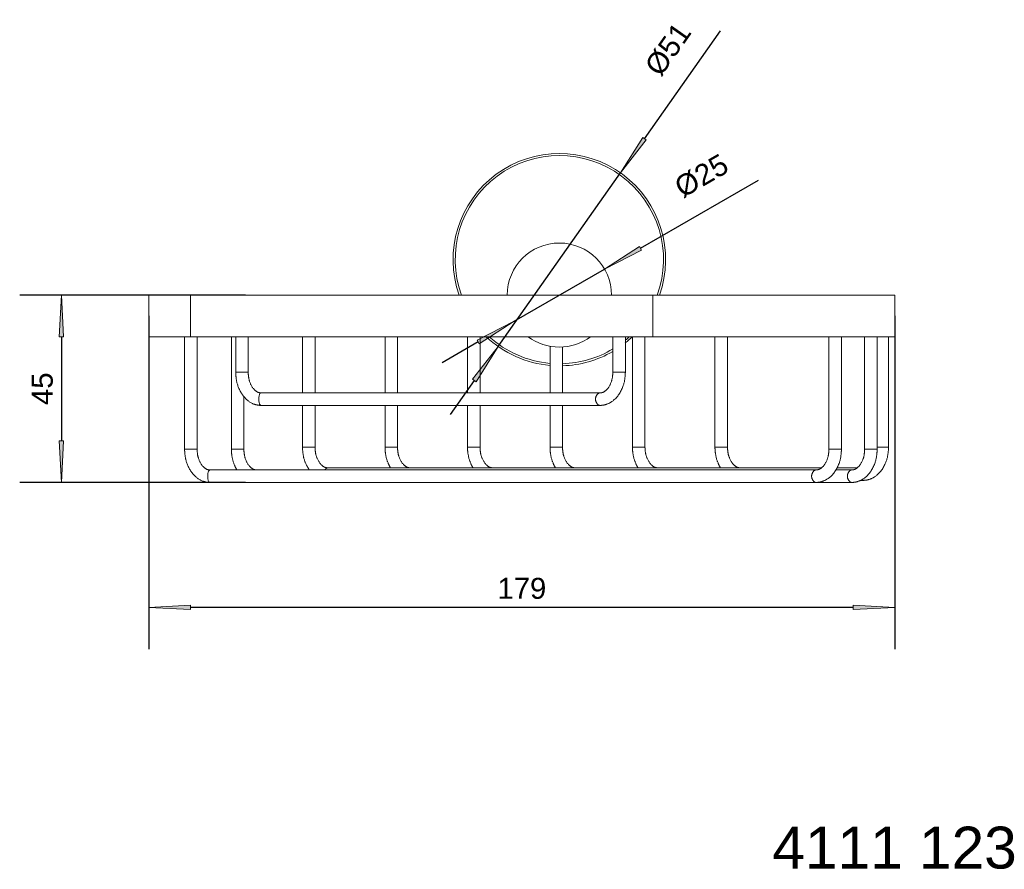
# Model space of a CAD drawing. Header units: millimetres. Extents: x 1227 to 1463, y -1042 to -838.
import ezdxf

# ---------------------------------------------------------------- set-up
doc = ezdxf.new("R2010")
doc.units = ezdxf.units.MM
doc.header["$LTSCALE"] = 254
doc.header["$PDMODE"] = 1
doc.header["$PDSIZE"] = -2
doc.layers.get('0').update_dxf_attribs({"lineweight": 5})
for name, color, linetype, lineweight in [('1', 7, 'Continuous', 5), ('Bemaßung', 7, 'Continuous', 5), ('Keine', 7, 'Continuous', 5)]:
    doc.layers.add(name, color=color, linetype=linetype, lineweight=lineweight)
doc.styles.add('Arial', font='Arial')
doc.dimstyles.new('ST', dxfattribs={"dimtxt": 5.034433, "dimasz": 9.99939, "dimexe": 10, "dimexo": 0, "dimgap": 5, "dimtad": 1, "dimdec": 0, "dimdsep": 46, "dimtxsty": 'Arial', "dimblk": 'VW_FILLEDARROW', "dimblk1": 'VW_FILLEDARROW', "dimblk2": 'VW_FILLEDARROW', "dimcen": 0, "dimadec": 3, "dimazin": 0, "dimtfac": 1, "dimtdec": 0, "dimtix": 1, "dimtmove": 0, "dimatfit": 0, "dimldrblk": 'VW_FILLEDARROW-1', "dimfxl": 1, "dimfrac": 2, "dimtolj": 1, "dimarcsym": 0})

# ---------------------------------------------------------------- blocks, each defined once
blk = doc.blocks.new('VW_FILLEDARROW')
at = {"linetype": 'Continuous', "lineweight": 0}
blk.add_hatch(color=0, dxfattribs=at).paths.add_polyline_path([(-1, 0.052), (0, 0), (-1, -0.052)])
at = {"color": 0, "lineweight": 5, "flags": 128}
blk.add_lwpolyline([(-1, 0.052), (0, 0), (-1, -0.052)], close=True, dxfattribs=at)
blk = doc.blocks.new('*D1')
at = {"layer": 'Bemaßung', "color": 0, "lineweight": -2}
for p, q in [((1258.02, -908.97), (1258.02, -989)), ((1437.02, -908.97), (1437.02, -989)), ((1427.02, -979), (1268.02, -979))]:
    blk.add_line(p, q, dxfattribs=at)
at = {"layer": 'Defpoints', "color": 0}
for p in [(1258.02, -908.97), (1437.02, -908.97), (1258.02, -979)]:
    blk.add_point(p, dxfattribs=at)
at = {"layer": 'Bemaßung', "color": 0, "lineweight": -2, "xscale": 9.999389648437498, "yscale": 9.999389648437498, "zscale": 9.999389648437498, "rotation": 180}
blk.add_blockref('VW_FILLEDARROW', (1258.02, -979), dxfattribs=at)
at = {"layer": 'Bemaßung', "color": 0, "lineweight": -2, "xscale": 9.999389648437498, "yscale": 9.999389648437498, "zscale": 9.999389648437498}
blk.add_blockref('VW_FILLEDARROW', (1437.02, -979), dxfattribs=at)
at = {"layer": 'Bemaßung', "color": 0, "insert": (1347.52, -974.43), "char_height": 5.034, "attachment_point": 5, "style": 'Arial'}
blk.add_mtext('\\A1;179', dxfattribs=at)
blk = doc.blocks.new('VW_FILLEDARROW-1')
at = {"linetype": 'Continuous', "lineweight": 0}
blk.add_hatch(color=0, dxfattribs=at).paths.add_polyline_path([(-1, 0.052), (0, 0), (-1, -0.052)])
at = {"color": 0, "lineweight": 5, "flags": 128}
blk.add_lwpolyline([(-1, 0.052), (0, 0), (-1, -0.052)], close=True, dxfattribs=at)
blk = doc.blocks.new('*D2')
at = {"layer": 'Bemaßung', "color": 0, "lineweight": -2}
for p, q in [((1281.16, -903.97), (1227, -903.97)), ((1237, -913.97), (1237, -938.97)), ((1281.16, -948.97), (1227, -948.97))]:
    blk.add_line(p, q, dxfattribs=at)
at = {"layer": 'Defpoints', "color": 0}
for p in [(1281.16, -903.97), (1237, -948.97), (1281.16, -948.97)]:
    blk.add_point(p, dxfattribs=at)
at = {"layer": 'Bemaßung', "color": 0, "lineweight": -2, "xscale": 9.999389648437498, "yscale": 9.999389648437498, "zscale": 9.999389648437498}
for p, rotation in [((1237, -903.97), 90), ((1237, -948.97), 270)]:
    blk.add_blockref('VW_FILLEDARROW', p, dxfattribs=dict(at, rotation=rotation))
at = {"layer": 'Bemaßung', "color": 0, "insert": (1232.44, -926.47), "char_height": 5.034, "attachment_point": 5, "rotation": 90, "style": 'Arial'}
blk.add_mtext('\\A1;45', dxfattribs=at)
blk = doc.blocks.new('*D3')
at = {"layer": 'Bemaßung', "color": 0, "lineweight": -2}
for p, q in [((1376.01, -892.72), (1404.34, -876.36)), ((1345.7, -910.22), (1367.35, -897.72)), ((1337.04, -915.22), (1328.38, -920.22))]:
    blk.add_line(p, q, dxfattribs=at)
at = {"layer": 'Defpoints', "color": 0}
for p in [(1367.35, -897.72), (1345.7, -910.22)]:
    blk.add_point(p, dxfattribs=at)
at = {"layer": 'Bemaßung', "color": 0, "lineweight": -2, "xscale": 9.999389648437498, "yscale": 9.999389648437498, "zscale": 9.999389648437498}
for p, rotation in [((1367.35, -897.72), 209.9999999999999), ((1345.7, -910.22), 29.99999999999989)]:
    blk.add_blockref('VW_FILLEDARROW-1', p, dxfattribs=dict(at, rotation=rotation))
at = {"layer": 'Bemaßung', "color": 0, "insert": (1390.65, -875.36), "char_height": 5.034, "attachment_point": 5, "rotation": 30, "style": 'Arial'}
blk.add_mtext('\\A1;%%c25', dxfattribs=at)
blk = doc.blocks.new('*D4')
at = {"layer": 'Bemaßung', "color": 0, "lineweight": -2}
for p, q in [((1376.95, -866.43), (1395.19, -840.5)), ((1341.85, -916.32), (1371.19, -874.61)), ((1336.1, -924.5), (1330.34, -932.68))]:
    blk.add_line(p, q, dxfattribs=at)
at = {"layer": 'Defpoints', "color": 0}
for p in [(1371.19, -874.61), (1341.85, -916.32)]:
    blk.add_point(p, dxfattribs=at)
at = {"layer": 'Bemaßung', "color": 0, "lineweight": -2, "xscale": 9.999389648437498, "yscale": 9.999389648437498, "zscale": 9.999389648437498}
for p, rotation in [((1371.19, -874.61), 234.87403490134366), ((1341.85, -916.32), 54.874034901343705)]:
    blk.add_blockref('VW_FILLEDARROW-1', p, dxfattribs=dict(at, rotation=rotation))
at = {"layer": 'Bemaßung', "color": 0, "insert": (1382.64, -844.94), "char_height": 5.034, "attachment_point": 5, "rotation": 54.874, "style": 'Arial'}
blk.add_mtext('\\A1;%%c51', dxfattribs=at)

msp = doc.modelspace()

# ---------------------------------------------------------------- linework, layer by layer
at = {"layer": '1', "color": 7}
for p, q in [((1258.02, -903.97), (1258.02, -913.97)), ((1258.02, -903.97), (1267.98, -903.97)), ((1378.98, -903.97), (1267.98, -903.97)), ((1267.98, -903.97), (1267.98, -913.97)), ((1378.98, -903.97), (1378.98, -913.97)), ((1437.02, -903.97), (1378.98, -903.97)), ((1437.02, -903.97), (1437.02, -913.97)), ((1258.02, -913.97), (1267.98, -913.97)), ((1266.58, -913.97), (1266.58, -940.97)), ((1378.98, -913.97), (1267.98, -913.97)), ((1269.58, -940.97), (1269.58, -913.97)), ((1277.81, -913.97), (1277.81, -940.97)), ((1278.85, -913.97), (1278.85, -922.47)), ((1281.85, -922.47), (1281.85, -913.97)), ((1294.88, -913.97), (1294.88, -927.47)), ((1297.88, -927.47), (1297.88, -913.97)), ((1314.68, -913.97), (1314.68, -927.47)), ((1317.68, -927.47), (1317.68, -913.97)), ((1334.48, -913.97), (1334.48, -927.47)), ((1337.48, -927.47), (1337.48, -913.97)), ((1369.36, -913.97), (1369.36, -922.47)), ((1372.36, -922.47), (1372.36, -913.97)), ((1374.07, -913.97), (1374.07, -940.47)), ((1377.07, -940.47), (1377.07, -913.97)), ((1437.02, -913.97), (1378.98, -913.97)), ((1393.87, -913.97), (1393.87, -940.47)), ((1396.87, -940.47), (1396.87, -913.97)), ((1421.22, -913.97), (1421.22, -940.97)), ((1424.22, -940.97), (1424.22, -913.97)), ((1429.79, -913.97), (1429.79, -940.97)), ((1432.79, -940.97), (1432.79, -913.97)), ((1435.52, -940.47), (1435.52, -913.97)), ((1354.28, -916.26), (1354.28, -927.47)), ((1357.28, -927.47), (1357.28, -916.44)), ((1278.85, -922.47), (1281.85, -922.47)), ((1372.36, -922.47), (1369.36, -922.47)), ((1280.81, -940.97), (1280.81, -928.28)), ((1366.26, -927.47), (1284.94, -927.47)), ((1284.94, -930.47), (1366.26, -930.47)), ((1294.88, -930.47), (1294.88, -940.47)), ((1297.88, -940.47), (1297.88, -930.47)), ((1314.68, -930.47), (1314.68, -940.47)), ((1317.68, -940.47), (1317.68, -930.47)), ((1334.48, -930.47), (1334.48, -940.47)), ((1337.48, -940.47), (1337.48, -930.47)), ((1354.28, -930.47), (1354.28, -940.47)), ((1357.28, -940.47), (1357.28, -930.47)), ((1297.88, -940.47), (1294.88, -940.47)), ((1317.68, -940.47), (1314.68, -940.47)), ((1337.48, -940.47), (1334.48, -940.47)), ((1357.28, -940.47), (1354.28, -940.47)), ((1374.07, -940.47), (1377.07, -940.47)), ((1396.87, -940.47), (1393.87, -940.47)), ((1435.52, -940.47), (1432.79, -940.47)), ((1269.58, -940.97), (1266.58, -940.97)), ((1280.81, -940.97), (1277.81, -940.97)), ((1424.22, -940.97), (1421.22, -940.97)), ((1432.79, -940.97), (1429.79, -940.97)), ((1418.12, -945.97), (1272.68, -945.97)), ((1419.39, -945.47), (1300.97, -945.47)), ((1426.7, -945.97), (1422.89, -945.97)), ((1427.97, -945.47), (1423.13, -945.47)), ((1272.68, -948.97), (1418.12, -948.97)), ((1418.12, -948.97), (1426.7, -948.97)), ((1428.73, -948.47), (1429.43, -948.47))]:
    msp.add_line(p, q, dxfattribs=at)
for centre, radius, start, end in [((1356.52, -895.47), 25.5, 340.5263, 199.4738), ((1356.52, -895.47), 25, 340.1269, 199.8731), ((1356.52, -903.97), 12.5, 0, 180), ((1356.52, -895.47), 25.5, 226.5131, 264.9431), ((1356.52, -895.47), 25, 227.7281, 264.8362), ((1356.52, -903.97), 12.5, 233.1281, 270), ((1356.52, -903.97), 12.5, 270, 306.8719), ((1356.52, -895.47), 25, 309.3019, 312.2719), ((1356.52, -895.47), 25.5, 308.385, 313.4869), ((1356.52, -895.47), 25.5, 271.6875, 300.2175), ((1356.52, -895.47), 25, 271.7269, 300.8925)]:
    msp.add_arc(centre, radius, start, end, dxfattribs=at)
for points in [[(1278.85, -922.47), (1278.85, -923.24), (1279.18, -925.51), (1280.45, -928.13), (1282.45, -929.96), (1284.31, -930.47), (1284.94, -930.47)], [(1284.94, -927.47), (1284.7, -927.47), (1283.93, -927.26), (1282.86, -926.25), (1282.06, -924.53), (1281.85, -923), (1281.85, -922.47)], [(1369.36, -922.47), (1369.36, -922.99), (1369.14, -924.54), (1368.35, -926.25), (1367.28, -927.26), (1366.51, -927.47), (1366.26, -927.47)], [(1366.26, -930.47), (1366.58, -930.47), (1367.52, -930.34), (1369.01, -929.73), (1370.75, -928.13), (1372.03, -925.51), (1372.36, -923.24), (1372.36, -922.47)], [(1284.94, -927.47), (1284.41, -927.47), (1284.41, -930.47), (1284.94, -930.47)], [(1366.27, -927.47), (1365.9, -927.46), (1365.2, -928.43), (1365.2, -929.49), (1365.88, -930.47), (1366.26, -930.47)], [(1294.88, -940.47), (1294.88, -941.23), (1295.21, -943.5), (1296.15, -945.45), (1296.56, -946.01)], [(1300.97, -945.47), (1300.73, -945.47), (1299.96, -945.26), (1298.89, -944.25), (1298.09, -942.53), (1297.88, -941), (1297.88, -940.47)], [(1314.68, -940.47), (1314.68, -941.83), (1315.36, -944.42), (1316.01, -945.48)], [(1320.77, -945.47), (1320.53, -945.47), (1319.76, -945.26), (1318.69, -944.25), (1317.89, -942.53), (1317.68, -941), (1317.68, -940.47)], [(1334.48, -940.47), (1334.48, -941.83), (1335.16, -944.42), (1335.8, -945.48)], [(1340.57, -945.47), (1340.33, -945.47), (1339.56, -945.26), (1338.49, -944.25), (1337.69, -942.53), (1337.48, -941), (1337.48, -940.47)], [(1354.28, -940.47), (1354.28, -941.83), (1354.96, -944.42), (1355.6, -945.48)], [(1360.37, -945.47), (1360.13, -945.47), (1359.36, -945.26), (1358.29, -944.25), (1357.49, -942.53), (1357.28, -941), (1357.28, -940.47)], [(1374.07, -940.47), (1374.07, -941.83), (1374.76, -944.42), (1375.4, -945.48)], [(1380.17, -945.47), (1379.93, -945.47), (1379.16, -945.26), (1378.09, -944.25), (1377.29, -942.53), (1377.08, -941), (1377.07, -940.47)], [(1393.87, -940.47), (1393.87, -941.83), (1394.55, -944.42), (1395.2, -945.48)], [(1399.97, -945.47), (1399.72, -945.47), (1398.96, -945.26), (1397.88, -944.25), (1397.09, -942.53), (1396.88, -941), (1396.87, -940.47)], [(1429.43, -948.47), (1429.75, -948.47), (1430.68, -948.34), (1432.18, -947.73), (1433.92, -946.13), (1435.19, -943.51), (1435.52, -941.24), (1435.52, -940.47)], [(1266.58, -940.97), (1266.58, -941.74), (1266.91, -944.01), (1268.19, -946.63), (1270.18, -948.46), (1272.04, -948.97), (1272.68, -948.97)], [(1272.68, -945.97), (1272.44, -945.97), (1271.67, -945.76), (1270.6, -944.75), (1269.8, -943.03), (1269.59, -941.5), (1269.58, -940.97)], [(1277.81, -940.97), (1277.81, -942.33), (1278.49, -944.92), (1279.14, -945.98)], [(1283.9, -945.97), (1283.66, -945.97), (1282.89, -945.76), (1281.82, -944.75), (1281.02, -943.03), (1280.81, -941.5), (1280.81, -940.97)], [(1418.12, -948.97), (1418.44, -948.97), (1419.38, -948.84), (1420.87, -948.23), (1422.61, -946.63), (1423.89, -944.01), (1424.22, -941.74), (1424.22, -940.97)], [(1421.22, -940.97), (1421.22, -941.49), (1421, -943.04), (1420.21, -944.75), (1419.14, -945.76), (1418.37, -945.97), (1418.12, -945.97)], [(1426.7, -948.97), (1427.02, -948.97), (1427.96, -948.84), (1429.45, -948.23), (1431.19, -946.63), (1432.46, -944.01), (1432.79, -941.74), (1432.79, -940.97)], [(1429.79, -940.97), (1429.79, -941.49), (1429.58, -943.04), (1428.78, -944.75), (1427.71, -945.76), (1426.94, -945.97), (1426.7, -945.97)], [(1272.68, -945.97), (1272.15, -945.97), (1272.15, -948.97), (1272.68, -948.97)], [(1300.97, -945.47), (1300.76, -945.47), (1300.33, -945.74), (1300.18, -945.97)], [(1418.12, -945.97), (1417.75, -945.97), (1417.06, -946.94), (1417.06, -948), (1417.75, -948.97), (1418.12, -948.97)], [(1426.7, -945.97), (1426.32, -945.97), (1425.64, -946.94), (1425.64, -948), (1426.32, -948.97), (1426.7, -948.97)], [(1429.04, -948.36), (1429.13, -948.41), (1429.33, -948.47), (1429.43, -948.47)]]:
    msp.add_open_spline(points, degree=2, dxfattribs=at)

# ---------------------------------------------------------------- texts
at = {"layer": 'Keine', "insert": (1407.64, -1031.63), "char_height": 10.069, "width": 59.3828, "attachment_point": 1, "line_spacing_factor": 0.970891, "style": 'Arial'}
msp.add_mtext('4111 123', dxfattribs=at)

# ---------------------------------------------------------------- dimensions: what is measured, and where the dimension line sits
at = {"layer": 'Bemaßung'}
for p1, p2, picture, middle in [((1341.85, -916.32), (1371.19, -874.61), '*D4', (1388.95, -849.38)), ((1345.7, -910.22), (1367.35, -897.72), '*D3', (1394.5, -882.04))]:
    dim = msp.add_diameter_dim_2p(p1=p1, p2=p2, dimstyle='ST', override={"dimgap": 5, "dimpost": '', "dimtxsty": 'Arial', "dimblk": 'VW_FILLEDARROW-1', "dimse1": 1, "dimse2": 1, "dimtix": 0, "dimatfit": 0}, dxfattribs=at)
    dim.commit()
    dim.dimension.update_dxf_attribs({"geometry": picture, "text_midpoint": middle, "dimtype": 163})
dim = msp.add_linear_dim(base=(1237, -948.97), p1=(1281.16, -903.97), p2=(1281.16, -948.97), angle=270, dimstyle='ST', override={"dimgap": 2, "dimdec": 1, "dimpost": '<>', "dimtxsty": 'Arial', "dimtmove": 2}, dxfattribs=at)
dim.commit()
dim.dimension.update_dxf_attribs({"geometry": '*D2', "text_midpoint": (1232.44, -926.47)})
dim = msp.add_linear_dim(base=(1258.02, -979), p1=(1437.02, -908.97), p2=(1258.02, -908.97), dimstyle='ST', override={"dimgap": 2, "dimdec": 1, "dimpost": '<>', "dimtxsty": 'Arial', "dimtmove": 2}, dxfattribs=at)
dim.commit()
dim.dimension.update_dxf_attribs({"geometry": '*D1', "text_midpoint": (1347.52, -974.43)})

doc.saveas('drawing.dxf')
